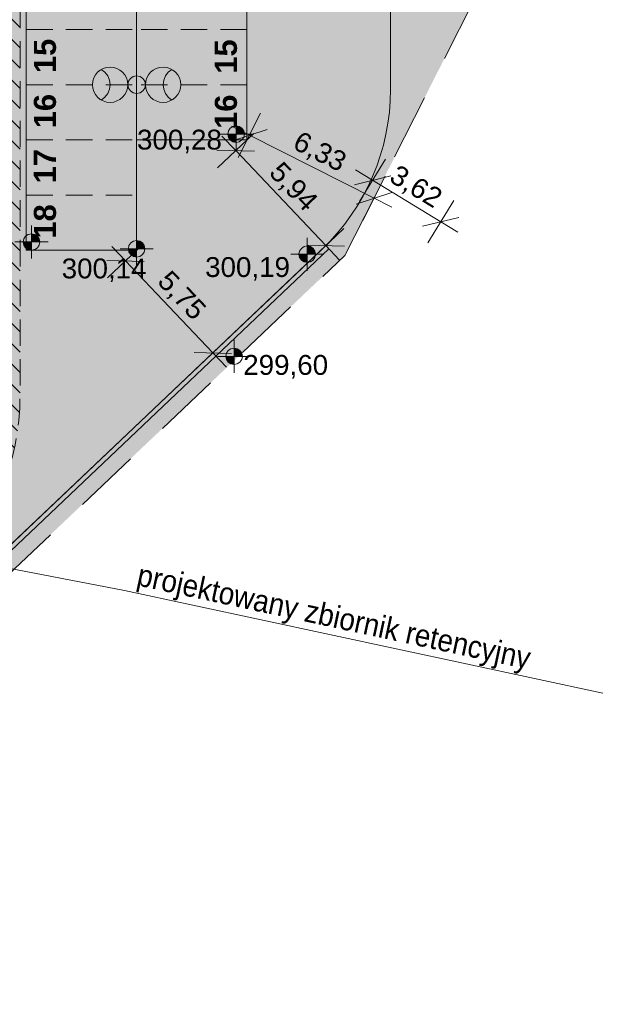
# Model space of a CAD drawing. Extents: x 3 to 280, y 3 to 294.
# Tile 2 of 15: x 103 to 130, y 76 to 120. Entities that reach past the tile are written whole.
import ezdxf
from ezdxf.xclip import XClip

# ---------------------------------------------------------------- set-up
doc = ezdxf.new("R2010")
doc.units = 0
doc.header["$MEASUREMENT"] = 0
doc.header["$XCLIPFRAME"] = 0
doc.linetypes.add('Kropki przerywana 1', pattern=[2.5, 1.5, -1])
doc.linetypes.add('Przerywana gęsta', pattern=[0.8999999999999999, 0.6, -0.2999999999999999])
for name, color, linetype in [('FORMA - Arch 01 - 820-G Rysunki Obrazki', 7, 'Continuous'), ('FORMA - Arch 01 - PZT 0 ZAKRES OPRACOWANIA', 7, 'Continuous'), ('FORMA - Arch 01 - PZT 1 Strefy', 7, 'Continuous'), ('FORMA - Arch 01 - PZT 2 Inne obiekty', 7, 'Continuous'), ('FORMA - Arch 01 - PZT-3 Ukształtowanie terenu', 7, 'Continuous'), ('FORMA - Arch 01 - PZT-3 Zagospodarowanie', 7, 'Continuous'), ('FORMA - Arch 01 - PZT-6 Uzbrojenie - Oświeltlenia', 7, 'Continuous'), ('GES_PrzewodCieplowniczy_Projektowany', 7, 'Continuous')]:
    doc.layers.add(name, color=color, linetype=linetype)
doc.styles.add('STYL_AUTOMATYCZNY_12', font='arial.ttf')
doc.styles.add('STYL_AUTOMATYCZNY_15', font='arial.ttf', dxfattribs={"width": 0.9})
doc.styles.add('STYL_AUTOMATYCZNY_2', font='arial.ttf')
doc.styles.add('STYL_AUTOMATYCZNY_8', font='arial.ttf')
picture_1 = doc.add_image_def('image1.tif', size_in_pixel=(6031, 4529))

# ---------------------------------------------------------------- blocks, each defined once
blk = doc.blocks.new('Rysunek_1_4', base_point=(290898.1134275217, 247147.3113970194))
at = {"color": 7, "lineweight": 13}
image = blk.add_image(picture_1, insert=(10.71117630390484, 323.4216632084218), size_in_units=(255.3098049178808, 191.71998853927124), rotation=-102.12958612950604, dxfattribs=at)
image.set_boundary_path([(-0.5, -0.5), (6030.5, 4528.5)])
blk = doc.blocks.new('Rysunek_3_1', base_point=(290898.1134275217, 247147.3113970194))
at = {"linetype": 'Continuous', "lineweight": 18}
h = blk.add_hatch(dxfattribs=at)
h.set_pattern_fill('Cegła_zwykła_0001', color=20, style=0, pattern_type=2)
h.set_pattern_definition([(135, (290898.1134275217, 247147.3113970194), (0.4596193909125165, 0.4596193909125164), [])])
h.paths.add_polyline_path([(80.30222218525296, 163.1132954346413, 0.007675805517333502), (80.29703801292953, 162.775619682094), (80.29703801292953, 103.23144376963, 0.414213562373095), (91.29703801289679, 92.23144376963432), (91.79703801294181, 92.23144376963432, 0.414213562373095), (102.7970380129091, 103.23144376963), (102.7925955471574, 144.7829467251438, 0.4189202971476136), (91.61612995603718, 155.781531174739), (91.03099516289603, 155.7803888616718, -0.4563499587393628), (84.3730489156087, 163.4554726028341, -0.3842007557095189), (91.29703801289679, 169.775619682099), (127.6295996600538, 169.775619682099, 0.06014158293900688), (130.2472872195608, 170.0916264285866, 0.3405366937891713), (138.6281907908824, 180.6163748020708), (138.7463743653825, 187.3129497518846), (134.7468584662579, 187.3599901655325), (134.6288216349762, 180.6874173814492, -0.3189125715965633), (129.8202006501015, 174.1272163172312, -0.0797408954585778), (127.6295996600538, 173.7756196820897), (91.29703801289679, 173.7756196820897, 0.4052492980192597)])
h.paths.add_polyline_path([(84.29703801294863, 145.4509711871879), (84.29703801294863, 154.2903383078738, 0.1766906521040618), (91.42411345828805, 151.7732412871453), (91.66550665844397, 151.7817927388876, -0.4195415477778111), (98.79259554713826, 144.7829465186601), (98.79703801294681, 103.23144376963, -0.414213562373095), (91.79703801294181, 96.23144376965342), (91.29703801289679, 96.23144376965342, -0.414213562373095), (84.29703801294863, 103.23144376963), (84.29703801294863, 115.3423649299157)], flags=0)
at = {"layer": 'FORMA - Arch 01 - PZT 1 Strefy', "linetype": 'Continuous', "lineweight": 0, "true_color": 0x69697f}
h = blk.add_hatch(color=8, dxfattribs=at)
h.paths.add_polyline_path([(53.84953942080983, 161.2972163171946), (58.54473400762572, 161.2972163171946), (59.54442312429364, 160.8272810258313), (74.07703801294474, 160.8272163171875, -0.2338841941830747), (74.8720438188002, 160.4338181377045, -0.1644023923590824), (75.07703801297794, 159.8272163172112), (75.07703801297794, 145.9884726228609), (69.88180930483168, 145.9884726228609), (69.88180930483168, 145.4151442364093, -0.4141019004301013), (69.2820380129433, 144.8151442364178), (69.10203801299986, 144.8151442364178), (69.10203801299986, 143.2351442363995), (70.41703801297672, 143.2351442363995), (70.41703801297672, 143.4151442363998, -0.414213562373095), (71.01703801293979, 144.0151442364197), (75.07703801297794, 144.0151442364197), (75.07703801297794, 142.7168495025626), (80.07642194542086, 142.7168495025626), (80.07642194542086, 104.0642381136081), (80.07642194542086, 87.38597113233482), (98.63814522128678, 92.94342128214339), (116.6489595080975, 110.0353055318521, 0.1983726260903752), (119.5764219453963, 117.1096999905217), (119.5764219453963, 161.3272163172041), (91.15217006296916, 161.3272163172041, -0.414213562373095), (88.15217006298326, 164.3272163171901), (88.15217006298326, 164.8272163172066, -0.414213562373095), (91.15217006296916, 167.8272163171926), (127.961389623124, 167.8272163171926, -0.06325303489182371), (129.2113666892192, 167.6684514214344), (129.324021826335, 173.9647676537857, -0.05279866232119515), (128.1595836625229, 173.8031117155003), (89.15217006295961, 173.8272163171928, -0.08662822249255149), (88.81336178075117, 173.8863608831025), (74.88351391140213, 173.8663954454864), (74.8720438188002, 169.3272163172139), (74.8720438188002, 165.6272163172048), (68.61703801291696, 165.6272163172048), (61.41700964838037, 165.6272163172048), (53.84954354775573, 165.6272163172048)])
h.paths.add_polyline_path([(86.57642194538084, 149.8272163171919), (96.57642194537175, 149.8272163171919), (96.57642194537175, 99.02721631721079), (86.57642194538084, 99.02721631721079)], flags=0)
h.paths.add_polyline_path([(100.3775861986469, 109.0987573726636, -0.004779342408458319), (100.3770380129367, 109.1561055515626), (100.4022246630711, 109.1561055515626)], flags=0)
h.paths.add_polyline_path([(108.076421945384, 109.8272163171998), (103.0764219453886, 109.8272163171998), (103.0764219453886, 154.8272163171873), (113.0764219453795, 154.8272163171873), (113.0764219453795, 114.8272163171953), (108.076421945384, 114.8272163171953)], flags=0)
at = {"layer": 'FORMA - Arch 01 - PZT 1 Strefy', "linetype": 'Continuous', "lineweight": 0, "true_color": 0x577933}
blk.add_hatch(color=77, dxfattribs=at).paths.add_polyline_path([(42.60703801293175, 83.52596932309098), (73.07220784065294, 83.854757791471), (98.36837433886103, 91.42852571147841), (117.5111969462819, 109.5898152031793), (124.8133195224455, 124.0501040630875), (127.753457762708, 135.8053950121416), (126.5804603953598, 136.5966431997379), (126.5804603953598, 145.5026964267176), (125.6364548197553, 156.3272163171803), (124.5764219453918, 156.3272163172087), (124.5764219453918, 124.9272163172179), (119.5764219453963, 124.9272163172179), (119.5764219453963, 117.1096999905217, -0.1983490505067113), (116.6489595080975, 110.0353055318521), (98.63814522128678, 92.94342128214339), (73.07642053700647, 85.29014423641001), (42.60703801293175, 85.29014423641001)])
at = {"layer": 'FORMA - Arch 01 - PZT 1 Strefy', "linetype": 'Continuous', "lineweight": 0, "true_color": 0x4b7a78}
blk.add_hatch(color=137, dxfattribs=at).paths.add_polyline_path([(113.0764219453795, 114.8272163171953), (113.0764219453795, 154.8272163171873), (103.0764219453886, 154.8272163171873), (103.0764219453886, 109.8272163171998), (108.076421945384, 109.8272163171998), (108.076421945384, 114.8272163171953)])
at = {"layer": 'FORMA - Arch 01 - PZT 2 Inne obiekty', "linetype": 'Continuous', "lineweight": 18}
blk.add_hatch(color=38, dxfattribs=at).paths.add_polyline_path([(99.06260982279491, 93.07050758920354), (116.7866315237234, 109.8902317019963), (116.6489595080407, 110.0353055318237), (98.63814522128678, 92.94342128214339)])
at = {"layer": 'FORMA - Arch 01 - PZT-3 Ukształtowanie terenu', "linetype": 'Continuous', "lineweight": 18}
for points in [[(112.5808661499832, 115.0885114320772), (112.9558661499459, 115.0885114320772), (112.9273209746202, 115.2320177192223), (112.8460311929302, 115.3536764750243), (112.7243724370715, 115.4349662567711), (112.5808661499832, 115.4635114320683)], [(112.5808661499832, 115.0885114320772), (112.2058661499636, 115.0885114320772), (112.2344113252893, 114.9450051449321), (112.3157011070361, 114.8233463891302), (112.4373598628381, 114.7420566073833), (112.5808661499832, 114.7135114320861)], [(103.3151082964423, 110.199949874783), (103.6901082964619, 110.199949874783), (103.6615631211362, 110.3434561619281), (103.5802733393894, 110.46511491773), (103.4586145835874, 110.5464046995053), (103.3151082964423, 110.5749498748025)], [(108.076421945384, 109.8911666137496), (108.4514219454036, 109.8911666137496), (108.4228767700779, 110.0346729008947), (108.3415869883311, 110.1563316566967), (108.2199282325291, 110.2376214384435), (108.076421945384, 110.2661666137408)], [(103.3151082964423, 110.199949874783), (102.9401082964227, 110.199949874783), (102.9686534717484, 110.0564435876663), (103.0499432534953, 109.9347848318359), (103.1716020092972, 109.8534950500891), (103.3151082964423, 109.8249498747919)], [(108.076421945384, 109.8911666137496), (107.7014219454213, 109.8911666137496), (107.729967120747, 109.7476603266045), (107.811256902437, 109.6260015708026), (107.9329156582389, 109.5447117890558), (108.076421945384, 109.5161666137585)], [(115.8065040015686, 109.6442871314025), (116.1815040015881, 109.6442871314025), (116.1529588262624, 109.7877934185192), (116.0716690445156, 109.9094521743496), (115.9500102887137, 109.9907419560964), (115.8065040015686, 110.0192871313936)], [(115.8065040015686, 109.6442871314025), (115.4315040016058, 109.6442871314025), (115.4600491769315, 109.5007808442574), (115.5413389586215, 109.3791220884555), (115.6629977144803, 109.2978323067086), (115.8065040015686, 109.2692871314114)], [(112.4906335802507, 105.0187788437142), (112.8656335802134, 105.0187788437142), (112.8370884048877, 105.1622851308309), (112.7557986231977, 105.2839438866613), (112.6341398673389, 105.3652336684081), (112.4906335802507, 105.3937788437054)], [(112.4906335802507, 105.0187788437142), (112.1156335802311, 105.0187788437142), (112.1441787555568, 104.8752725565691), (112.2254685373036, 104.7536138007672), (112.3471272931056, 104.6723240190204), (112.4906335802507, 104.6437788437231)]]:
    blk.add_hatch(color=226, dxfattribs=at).paths.add_polyline_path(points)
at = {"layer": 'FORMA - Arch 01 - PZT-3 Zagospodarowanie', "linetype": 'Continuous', "lineweight": 0, "true_color": 0x000000}
for points in [[(99.82642194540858, 112.6158914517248), (99.82642194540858, 112.3272163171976), (103.0764219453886, 112.3272163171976)], [(103.0764219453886, 112.6158914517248), (103.0764219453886, 112.3272163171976), (108.0758058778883, 112.3272163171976)], [(112.1255377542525, 110.1265368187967), (108.4549846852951, 109.8378616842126), (112.1255377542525, 109.8378616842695)], [(112.1255377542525, 110.1265368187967), (112.1255377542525, 109.8378616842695), (115.7960908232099, 109.8378616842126)]]:
    blk.add_hatch(color=18, dxfattribs=at).paths.add_polyline_path(points)
at = {"layer": 'FORMA - Arch 01 - PZT-6 Uzbrojenie - Oświeltlenia', "linetype": 'Continuous', "lineweight": 0, "true_color": 0x000000}
for points in [[(106.4764219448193, 118.0200366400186, 0.5773502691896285), (106.4764219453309, 116.6343959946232, 0.5773502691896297)], [(109.6764219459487, 116.6343959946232, 0.5773502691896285), (109.676421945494, 118.0200366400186, 0.5773502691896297)]]:
    blk.add_hatch(color=18, dxfattribs=at).paths.add_polyline_path(points)
at = {"color": 85, "linetype": 'Continuous', "lineweight": 18, "ltscale": 2}
for p, q in [((112.6754608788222, 114.0331969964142), (113.6896792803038, 116.0416426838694)), ((111.7474364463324, 113.5660379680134), (113.3795166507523, 115.1148466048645)), ((112.3791914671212, 115.4431072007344), (113.1825683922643, 115.0374198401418)), ((111.9439527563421, 114.9932733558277), (112.5634748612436, 114.3404405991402)), ((113.1825683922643, 115.0374198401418), (118.8347694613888, 112.1831852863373)), ((112.5634748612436, 114.3404405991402), (116.6489583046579, 110.0353046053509)), ((118.1786498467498, 112.0374499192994), (119.3486666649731, 113.9593135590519)), ((117.9949131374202, 113.4663861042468), (118.7636599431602, 112.9983800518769)), ((118.3276619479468, 111.1789624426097), (119.3418803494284, 113.1874081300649)), ((118.7636599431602, 112.9983800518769), (121.8548317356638, 111.1164986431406)), ((118.8347694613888, 112.1831852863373), (119.6381497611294, 111.7774979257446)), ((121.2698216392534, 110.1555685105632), (122.4398384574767, 112.0774321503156)), ((121.8548317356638, 111.1164986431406), (122.6235751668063, 110.6484925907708)), ((115.8329198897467, 109.2609019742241), (117.4650000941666, 110.8097106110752)), ((108.384720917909, 110.1197876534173), (106.7526407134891, 108.5709756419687)), ((107.5686825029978, 109.345381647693), (106.9491570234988, 109.9982144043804)), ((116.6489583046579, 110.0353046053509), (117.2684837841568, 109.3824718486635)), ((111.526788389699, 105.1744736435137), (107.5686825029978, 109.345381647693)), ((112.3428268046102, 105.9488762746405), (110.7107466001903, 104.4000676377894)), ((112.1463104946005, 104.5216408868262), (111.526788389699, 105.1744736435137))]:
    blk.add_line(p, q, dxfattribs=at)
at = {"color": 45, "linetype": 'Continuous', "lineweight": 18, "ltscale": 2}
for p, q in [((113.9886146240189, 115.3025450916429), (112.3765255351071, 114.7722912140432)), ((113.4117136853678, 114.3182357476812), (111.7152394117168, 114.3626454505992)), ((119.5881618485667, 113.1988750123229), (117.9391580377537, 112.7978884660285)), ((118.0287266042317, 111.9180566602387), (119.6408156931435, 112.4483105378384)), ((121.0303298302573, 110.9160070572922), (122.6793302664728, 111.3169936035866)), ((115.8007228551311, 110.05750945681), (117.4971971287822, 110.0130997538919)), ((108.4169179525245, 109.323176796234), (106.7204436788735, 109.367586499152)), ((110.6785495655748, 105.1966784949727), (112.3750238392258, 105.1522654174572))]:
    blk.add_line(p, q, dxfattribs=at)
at = {"color": 20, "linetype": 'Przerywana gęsta', "lineweight": 18, "ltscale": 2, "flags": 128}
blk.add_lwpolyline([(80.30222218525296, 163.1132954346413, 0.007675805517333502), (80.29703801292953, 162.775619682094), (80.29703801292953, 103.23144376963, 0.414213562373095), (91.29703801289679, 92.23144376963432), (91.79703801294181, 92.23144376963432, 0.414213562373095), (102.7970380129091, 103.23144376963), (102.7925955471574, 144.7829467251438, 0.4189202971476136), (91.61612995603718, 155.781531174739), (91.03099516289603, 155.7803888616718, -0.4563499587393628), (84.3730489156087, 163.4554726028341, -0.3842007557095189), (91.29703801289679, 169.775619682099), (127.6295996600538, 169.775619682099, 0.06014158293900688), (130.2472872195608, 170.0916264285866, 0.3405366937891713), (138.6281907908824, 180.6163748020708), (138.7463743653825, 187.3129497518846), (134.7468584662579, 187.3599901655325), (134.6288216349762, 180.6874173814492, -0.3189125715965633), (129.8202006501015, 174.1272163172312, -0.0797408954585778), (127.6295996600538, 173.7756196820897), (91.29703801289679, 173.7756196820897, 0.4052492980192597)], format="xyb", close=True, dxfattribs=at)
at = {"layer": 'FORMA - Arch 01 - 820-G Rysunki Obrazki', "color": 7, "linetype": 'Continuous', "lineweight": 18, "ltscale": 2}
for p, q in [((98.16625075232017, 96.20642008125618), (107.5222750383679, 94.40881587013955)), ((107.5222750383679, 94.40881587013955), (129.188233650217, 89.75233028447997))]:
    blk.add_line(p, q, dxfattribs=at)
at = {"layer": 'FORMA - Arch 01 - PZT 0 ZAKRES OPRACOWANIA', "color": 233, "linetype": 'Kropki przerywana 1', "lineweight": 18, "ltscale": 2}
for p, q in [((117.5111983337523, 109.5898138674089), (124.8133211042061, 124.0501024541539)), ((98.36837564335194, 91.4285266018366), (117.5111983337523, 109.5898138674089))]:
    blk.add_line(p, q, dxfattribs=at)
at = {"layer": 'FORMA - Arch 01 - PZT 2 Inne obiekty', "color": 38, "linetype": 'Continuous', "lineweight": 18, "ltscale": 2, "flags": 128}
for points in [[(116.6489595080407, 110.0353055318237), (98.63814522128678, 92.94342128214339)], [(98.74121224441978, 92.7655080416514), (116.7866315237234, 109.8902317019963)], [(116.6489595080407, 110.0353055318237), (116.7866315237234, 109.8902317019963)]]:
    blk.add_lwpolyline(points, dxfattribs=at)
at = {"layer": 'FORMA - Arch 01 - PZT-3 Ukształtowanie terenu', "color": 226, "linetype": 'Continuous', "lineweight": 18, "ltscale": 2}
for p, q in [((112.5808675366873, 114.3385103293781), (112.5808675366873, 115.8385121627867)), ((111.830866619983, 115.0885112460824), (113.3308650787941, 115.0885112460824)), ((103.3151069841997, 109.449950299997), (103.3151069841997, 110.9499487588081)), ((108.0764210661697, 109.1411678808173), (108.0764210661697, 110.6411663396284)), ((115.806503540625, 108.8942857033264), (115.806503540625, 110.394287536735)), ((102.5651094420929, 110.1999512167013), (104.065107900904, 110.1999512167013)), ((107.3264235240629, 109.8911654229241), (108.826421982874, 109.8911654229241)), ((115.0565026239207, 109.6442866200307), (116.5565044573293, 109.6442866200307)), ((112.4906341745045, 104.2687789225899), (112.4906341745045, 105.768777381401)), ((111.7406332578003, 105.0187798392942), (113.2406350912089, 105.0187798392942))]:
    blk.add_line(p, q, dxfattribs=at)
for centre in [(112.5808661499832, 115.0885114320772), (103.3151082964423, 110.199949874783), (108.076421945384, 109.8911666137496), (115.8065040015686, 109.6442871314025), (112.4906335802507, 105.0187788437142)]:
    blk.add_circle(centre, 0.375, dxfattribs=at)
at = {"layer": 'FORMA - Arch 01 - PZT-3 Zagospodarowanie', "color": 246, "linetype": 'Continuous', "lineweight": 18, "ltscale": 2}
for p, q in [((119.5764216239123, 161.3272156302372), (119.5764216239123, 117.1096994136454)), ((103.0764217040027, 154.8272178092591), (103.0764217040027, 109.8272168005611)), ((113.0764204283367, 154.8272178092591), (113.0764204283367, 114.8272161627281)), ((113.0764204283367, 114.8272161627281), (108.0764210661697, 114.8272161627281)), ((108.0764210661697, 114.8272161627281), (108.0764210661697, 109.8272168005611)), ((116.4600213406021, 109.8560088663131), (98.63814434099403, 92.94342053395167)), ((108.0764210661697, 109.8272168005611), (103.0764217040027, 109.8272168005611))]:
    blk.add_line(p, q, dxfattribs=at)
at = {"layer": 'FORMA - Arch 01 - PZT-3 Zagospodarowanie', "color": 244, "linetype": 'Continuous', "lineweight": 18, "ltscale": 2}
blk.add_line((108.0764210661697, 154.8272178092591), (108.0764210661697, 114.8272161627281), dxfattribs=at)
at = {"layer": 'FORMA - Arch 01 - PZT-3 Zagospodarowanie', "color": 54, "linetype": 'Przerywana gęsta', "lineweight": 13, "ltscale": 2}
for p, q in [((103.0764217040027, 119.8272155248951), (108.0764210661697, 119.8272155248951)), ((113.0764204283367, 119.8272155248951), (108.0764210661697, 119.8272155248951)), ((103.0764217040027, 117.3272158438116), (108.0764210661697, 117.3272158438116)), ((113.0764204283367, 117.3272158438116), (108.0764210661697, 117.3272158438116)), ((103.0764217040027, 114.8272161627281), (108.0764210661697, 114.8272161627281)), ((103.0764217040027, 112.3272164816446), (108.0764210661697, 112.3272164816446))]:
    blk.add_line(p, q, dxfattribs=at)
at = {"layer": 'FORMA - Arch 01 - PZT-3 Zagospodarowanie', "color": 246, "linetype": 'Continuous', "lineweight": 18, "ltscale": 2}
blk.add_arc((109.5764219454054, 117.1096999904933), 10.00000000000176, 313.5004346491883, 0, dxfattribs=at)
at = {"layer": 'FORMA - Arch 01 - PZT-6 Uzbrojenie - Oświeltlenia', "color": 7, "linetype": 'Continuous', "lineweight": 18, "ltscale": 2}
for centre, radius in [((106.8764219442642, 117.3272163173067), 0.8000000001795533), ((109.2764219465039, 117.3272163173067), 0.8000000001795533), ((108.076421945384, 117.3272163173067), 0.4000000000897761), ((108.076421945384, 117.3272163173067), 0.4000000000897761)]:
    blk.add_circle(centre, radius, dxfattribs=at)
for centre, start, end in [((106.0764219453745, 117.3272163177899), 299.9999999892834, 60.00000001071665), ((110.0764219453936, 117.3272163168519), 119.9999999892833, 240.0000000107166)]:
    blk.add_arc(centre, 0.8000000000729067, start, end, dxfattribs=at)
at = {"color": 6, "linetype": 'Continuous', "lineweight": 18, "char_height": 0.8999999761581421, "width": 2.402279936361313, "attachment_point": 7, "style": 'STYL_AUTOMATYCZNY_12'}
for s, insert, rotation in [('\\A1;{\\pql;\\fArial|b0|i0|c238|p0;\\W1.000000;6,33}', (115.0176189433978, 114.3124094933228), 333.2072450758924), ('\\A1;{\\pql;\\fArial|b0|i0|c238|p0;\\W1.000000;5,94}', (113.9099674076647, 113.1830481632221), 313.5004346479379), ('\\A1;{\\pql;\\fArial|b0|i0|c238|p0;\\W1.000000;3,62}', (119.3768780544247, 112.8357907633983), 328.6672636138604), ('\\A1;{\\pql;\\fArial|b0|i0|c238|p0;\\W1.000000;5,75}', (108.8514844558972, 108.255101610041), 313.5004346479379)]:
    blk.add_mtext(s, dxfattribs=dict(at, insert=insert, rotation=rotation))
at = {"layer": 'FORMA - Arch 01 - 820-G Rysunki Obrazki', "color": 7, "linetype": 'Continuous', "lineweight": 18, "insert": (107.9716203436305, 94.3579792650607), "char_height": 1, "attachment_point": 7, "rotation": 347.8704138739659, "style": 'STYL_AUTOMATYCZNY_15'}
blk.add_mtext('\\A1;{\\pql;\\fArial|b0|i0|c238|p0;\\W0.900000;projektowany zbiornik retencyjny}', dxfattribs=at)
at = {"layer": 'FORMA - Arch 01 - PZT-3 Ukształtowanie terenu', "color": 226, "linetype": 'Continuous', "lineweight": 18, "char_height": 0.8999999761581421, "width": 3.775184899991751, "attachment_point": 7, "style": 'STYL_AUTOMATYCZNY_2'}
for s, insert in [('\\A1;{\\pql;\\fArial|b0|i0|c238|p0;\\W1.000000;300,28}', (108.0941703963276, 114.2215646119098)), ('\\A1;{\\pql;\\fArial|b0|i0|c238|p0;\\W1.000000;300,19}', (111.1787385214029, 108.4475614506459)), ('\\A1;{\\pql;\\fArial|b0|i0|c238|p0;\\W1.000000;300,14}', (104.681467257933, 108.3843038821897)), ('\\A1;{\\pql;\\fArial|b0|i0|c238|p0;\\W1.000000;299,60}', (112.9063588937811, 104.0129994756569))]:
    blk.add_mtext(s, dxfattribs=dict(at, insert=insert))
at = {"layer": 'GES_PrzewodCieplowniczy_Projektowany', "color": 54, "linetype": 'Continuous', "lineweight": 18, "char_height": 1, "rotation": 90, "style": 'STYL_AUTOMATYCZNY_8'}
for s, insert, attachment_point in [('\\A1;{\\pql;\\fArial|b1|i0|c238|p0;\\W1.000000;15}', (103.9288214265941, 117.8549096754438), 4), ('\\A1;{\\pqr;\\fArial|b1|i0|c238|p0;\\W1.000000;15}', (112.1264764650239, 119.3803596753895), 6), ('\\A1;{\\pql;\\fArial|b1|i0|c238|p0;\\W1.000000;16}', (103.9288214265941, 115.354909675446), 4), ('\\A1;{\\pqr;\\fArial|b1|i0|c238|p0;\\W1.000000;16}', (112.1264764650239, 116.8803596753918), 6), ('\\A1;{\\pql;\\fArial|b1|i0|c238|p0;\\W1.000000;17}', (103.9204508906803, 112.8549096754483), 4), ('\\A1;{\\pql;\\fArial|b1|i0|c238|p0;\\W1.000000;18}', (103.929156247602, 110.3549096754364), 4)]:
    blk.add_mtext(s, dxfattribs=dict(at, insert=insert, attachment_point=attachment_point))

msp = doc.modelspace()

# ---------------------------------------------------------------- block references
at = {"layer": 'FORMA - Arch 01 - 820-G Rysunki Obrazki', "color": 7, "linetype": 'Continuous', "lineweight": 13, "ltscale": 2}
ref = msp.add_blockref('Rysunek_3_1', (290898.1134275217, 247147.3113970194), dxfattribs=at)
XClip(ref).set_block_clipping_path([(4.45917915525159, 68.53304351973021), (162.0596561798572, 68.53304351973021), (162.0596561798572, 120.7458031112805), (153.68785666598, 120.7458031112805), (153.68785666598, 183.7219650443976), (180.3777773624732, 183.7219650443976), (180.3777773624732, 202.8526600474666), (151.3113840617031, 202.8526600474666), (151.3113840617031, 294.9982312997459), (4.45917915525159, 294.9982312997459)])
ref = msp.add_blockref('Rysunek_1_4', (290898.1134275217, 247147.3113970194), dxfattribs=at)
XClip(ref).set_block_clipping_path([(4.165038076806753, 63.68878502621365), (77.44696206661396, 63.68878502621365), (77.44696206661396, 75.48536908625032), (153.68785666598, 75.48536908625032), (153.68785666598, 184.2478437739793), (184.9384334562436, 184.2478437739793), (184.9384334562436, 199.5085007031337), (152.4292346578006, 199.5085007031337), (152.4292346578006, 292.9633933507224), (4.165038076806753, 292.9633933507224)])

doc.saveas('drawing.dxf')
